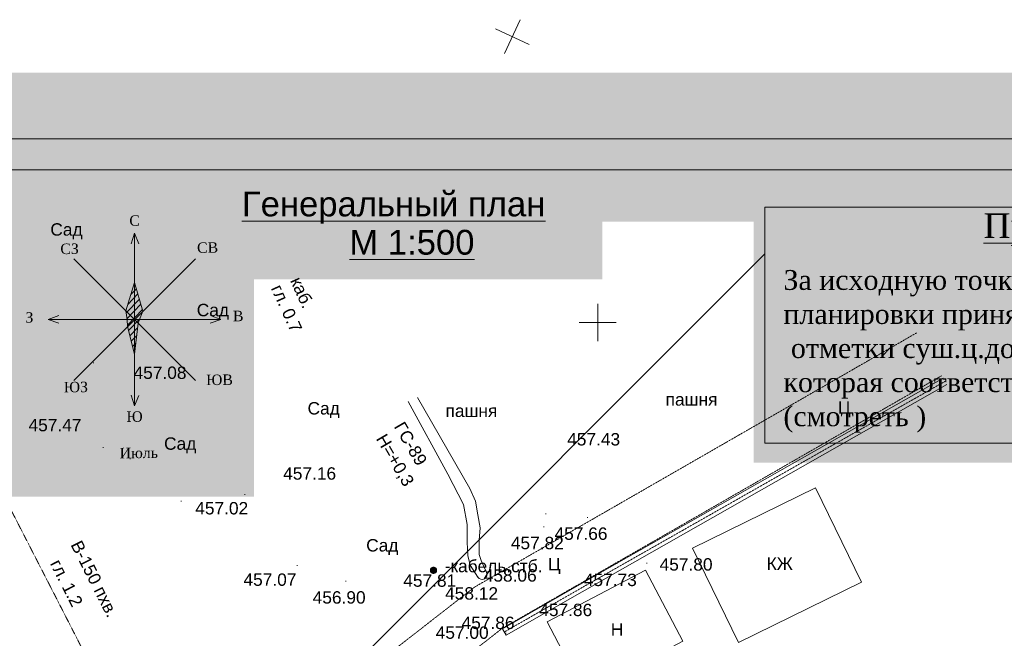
# Model space of a CAD drawing. Header units: millimetres. Extents: x 918404 to 1362154, y 4120617 to 4364104.
# Tile 37 of 256: x 929377 to 945265, y 4179956 to 4189934. Entities that reach past the tile are written whole.
import ezdxf

# ---------------------------------------------------------------- set-up
doc = ezdxf.new("R2010")
doc.units = ezdxf.units.MM
doc.header["$MEASUREMENT"] = 0
doc.linetypes.add('Д_ТРОТ_ТРУБА', pattern=[1.5, 0.75, -0.75])
for name, color, linetype, lineweight in [('(001) Сетка_Ном._пера__132', 132, 'Continuous', 18), ('(007) Здания_Ном._пера__7', 7, 'Continuous', 18), ('(008) Скульптуры_Ном._пера__7', 7, 'Continuous', 18), ('(013) Газ_Ном._пера__7', 7, 'Continuous', 18), ('(014) Водопровод_Ном._пера__7', 7, 'Continuous', 18), ('(016) Кабель_Ном._пера__7', 7, 'Continuous', 18), ('(019) Связь_Ном._пера__7', 7, 'Continuous', 18), ('(025) Дорога_Ном._пера__7', 7, 'Continuous', 18), ('0_Ном._пера__1', 1, 'Continuous', 18), ('0_Ном._пера__174', 174, 'Continuous', 18), ('0_Ном._пера__255', 255, 'Continuous', 18), ('0_Ном._пера__4', 4, 'Continuous', 18), ('0_Ном._пера__7', 7, 'Continuous', 18), ('0_Ном._пера__7_Ном._пера__7', 7, 'Continuous', 18), ('111111111111_Ном._пера__7', 7, 'Continuous', 18), ('ВЫСОТА_Ном._пера__7', 7, 'Continuous', 18), ('Текст_Ном._пера__7', 7, 'Continuous', 18), ('ТОЧКИ_Ном._пера__5', 5, 'Continuous', 18)]:
    doc.layers.add(name, color=color, linetype=linetype, lineweight=lineweight)
doc.styles.add('СГЕНЕРИР_СТИЛЬ_1', font='arial.ttf')
doc.styles.add('СГЕНЕРИР_СТИЛЬ_11', font='times.ttf')
doc.styles.add('СГЕНЕРИР_СТИЛЬ_16', font='arial.ttf')
doc.styles.add('СГЕНЕРИР_СТИЛЬ_2', font='arial.ttf')
doc.styles.add('СГЕНЕРИР_СТИЛЬ_4', font='times.ttf')

# ---------------------------------------------------------------- blocks, each defined once
blk = doc.blocks.new('Линия_121', base_point=(941399, 4186157))
at = {"layer": '0_Ном._пера__1', "linetype": 'Continuous'}
blk.add_hatch(color=256, dxfattribs=at).paths.add_polyline_path([(931181, 4175939), (931348, 4176036), (931278, 4176106)])
for p, q in [((941399, 4186157), (931313, 4176071)), ((931181, 4175939), (931278, 4176106)), ((931181, 4175939), (931348, 4176036)), ((931278, 4176106), (931348, 4176036))]:
    blk.add_line(p, q, dxfattribs=at)

msp = doc.modelspace()

# ---------------------------------------------------------------- hatches: boundary and pattern name
at = {"layer": '0_Ном._пера__1', "linetype": 'Continuous'}
h = msp.add_hatch(dxfattribs=at)
h.set_pattern_fill('Блоки_стеновые', color=256, style=0, pattern_type=2)
h.set_pattern_definition([(46.081, (931296.494, 4185306.39), (-52.125, 54.1296), [])])
h.paths.add_polyline_path([(931230.6, 4185697.5), (931365, 4185231.9), (931310.6, 4185097.5), (931287.2, 4185040.9), (931230.6, 4184537.5), (931117.5, 4184984.4), (931089.2, 4185238.9)])
at = {"layer": '0_Ном._пера__255', "linetype": 'Continuous'}
h = msp.add_hatch(color=256, dxfattribs=at)
h.paths.add_polyline_path([(921758.4, 4189078.6), (921758.4, 4158072.3), (965138, 4158072.3), (965138, 4189078.6)])
h.paths.add_polyline_path([(924794.4, 4168129), (924794.4, 4186678.8), (949743.4, 4186678.8), (949743.4, 4179109.4), (950980.5, 4179109.4), (950980.5, 4170413.3), (940853.3, 4170413.3), (940853.3, 4166265.3), (932706.4, 4166265.3), (932706.4, 4168129)], flags=0)
for points in [[(933157.7, 4182240.2), (924796.3, 4182240.2), (924796.3, 4187172.1), (933157.7, 4187172.1)], [(949868.4, 4182791.6), (949868.4, 4187262.8), (941218.2, 4187262.8), (941218.2, 4182791.6)], [(938777.9, 4186678.8), (932571.1, 4186678.8), (932571.1, 4185745), (938777.9, 4185745)]]:
    msp.add_hatch(color=256, dxfattribs=at).paths.add_polyline_path(points)

# ---------------------------------------------------------------- linework, layer by layer
at = {"layer": '(001) Сетка_Ном._пера__132', "linetype": 'Continuous'}
for p, q in [((937198.9, 4189389.5), (937451.4, 4189933.8)), ((937053, 4189787.9), (937597.2, 4189535.4)), ((938703.5, 4185351.3), (938703.5, 4184751.3)), ((938403.5, 4185051.3), (939003.5, 4185051.3))]:
    msp.add_line(p, q, dxfattribs=at)
at = {"layer": '(016) Кабель_Ном._пера__7', "linetype": 'Continuous'}
for p, q in [((936004.2, 4181061.3), (936103.2, 4181061.3)), ((936004.2, 4181060.3), (936103.2, 4181060.3)), ((936004.2, 4181059.3), (936103.2, 4181059.3)), ((936004.2, 4181058.3), (936103.2, 4181058.3)), ((936004.2, 4181057.3), (936103.2, 4181057.3)), ((936004.2, 4181056.3), (936103.2, 4181056.3)), ((936004.2, 4181055.3), (936104.2, 4181055.3)), ((936004.2, 4181054.3), (936104.2, 4181054.3)), ((936004.2, 4181053.3), (936104.2, 4181053.3)), ((936004.2, 4181052.3), (936104.2, 4181052.3)), ((936004.2, 4181051.3), (936104.2, 4181051.3)), ((936004.2, 4181050.3), (936104.2, 4181050.3)), ((936004.2, 4181049.3), (936103.2, 4181049.3)), ((936004.2, 4181048.3), (936103.2, 4181048.3)), ((936004.2, 4181047.3), (936103.2, 4181047.3)), ((936004.2, 4181046.3), (936103.2, 4181046.3)), ((936004.2, 4181045.3), (936103.2, 4181045.3)), ((936004.2, 4181044.3), (936103.2, 4181044.3)), ((936004.2, 4181043.3), (936103.2, 4181043.3)), ((936005.2, 4181065.3), (936102.2, 4181065.3)), ((936005.2, 4181064.3), (936102.2, 4181064.3)), ((936005.2, 4181063.3), (936102.2, 4181063.3)), ((936005.2, 4181062.3), (936103.2, 4181062.3)), ((936005.2, 4181042.3), (936103.2, 4181042.3)), ((936005.2, 4181041.3), (936102.2, 4181041.3)), ((936005.2, 4181040.3), (936102.2, 4181040.3)), ((936005.2, 4181039.3), (936102.2, 4181039.3)), ((936006.2, 4181069.3), (936101.2, 4181069.3)), ((936006.2, 4181068.3), (936101.2, 4181068.3)), ((936006.2, 4181067.3), (936101.2, 4181067.3)), ((936006.2, 4181066.3), (936102.2, 4181066.3)), ((936006.2, 4181038.3), (936102.2, 4181038.3)), ((936006.2, 4181037.3), (936101.2, 4181037.3)), ((936006.2, 4181036.3), (936101.2, 4181036.3)), ((936007.2, 4181071.3), (936100.2, 4181071.3)), ((936007.2, 4181070.3), (936100.2, 4181070.3)), ((936007.2, 4181035.3), (936101.2, 4181035.3)), ((936007.2, 4181034.3), (936100.2, 4181034.3)), ((936007.2, 4181033.3), (936100.2, 4181033.3)), ((936008.2, 4181073.3), (936099.2, 4181073.3)), ((936008.2, 4181072.3), (936100.2, 4181072.3)), ((936008.2, 4181032.3), (936099.2, 4181032.3)), ((936008.2, 4181031.3), (936099.2, 4181031.3)), ((936009.2, 4181075.3), (936098.2, 4181075.3)), ((936009.2, 4181074.3), (936099.2, 4181074.3)), ((936009.2, 4181030.3), (936098.2, 4181030.3)), ((936009.2, 4181029.3), (936098.2, 4181029.3)), ((936010.2, 4181077.3), (936097.2, 4181077.3)), ((936010.2, 4181076.3), (936098.2, 4181076.3)), ((936010.2, 4181028.3), (936097.2, 4181028.3)), ((936010.2, 4181027.3), (936097.2, 4181027.3)), ((936011.2, 4181079.3), (936096.2, 4181079.3)), ((936011.2, 4181078.3), (936097.2, 4181078.3)), ((936011.2, 4181026.3), (936096.2, 4181026.3)), ((936012.2, 4181080.3), (936095.2, 4181080.3)), ((936012.2, 4181025.3), (936095.2, 4181025.3)), ((936012.2, 4181024.3), (936095.2, 4181024.3)), ((936013.2, 4181082.3), (936094.2, 4181082.3)), ((936013.2, 4181081.3), (936095.2, 4181081.3)), ((936013.2, 4181023.3), (936094.2, 4181023.3)), ((936014.2, 4181083.3), (936093.2, 4181083.3)), ((936014.2, 4181022.3), (936093.2, 4181022.3)), ((936015.2, 4181084.3), (936092.2, 4181084.3)), ((936015.2, 4181021.3), (936093.2, 4181021.3)), ((936015.2, 4181020.3), (936092.2, 4181020.3)), ((936016.2, 4181085.3), (936091.2, 4181085.3)), ((936016.2, 4181019.3), (936091.2, 4181019.3)), ((936017.2, 4181086.3), (936091.2, 4181086.3)), ((936017.2, 4181018.3), (936090.2, 4181018.3)), ((936018.2, 4181087.3), (936090.2, 4181087.3)), ((936018.2, 4181017.3), (936089.2, 4181017.3)), ((936019.2, 4181088.3), (936089.2, 4181088.3)), ((936019.2, 4181016.3), (936088.2, 4181016.3)), ((936020.2, 4181089.3), (936088.2, 4181089.3)), ((936020.2, 4181015.3), (936087.2, 4181015.3)), ((936021.2, 4181090.3), (936086.2, 4181090.3)), ((936021.2, 4181014.3), (936086.2, 4181014.3)), ((936022.2, 4181091.3), (936085.2, 4181091.3)), ((936023.2, 4181092.3), (936084.2, 4181092.3)), ((936023.2, 4181013.3), (936085.2, 4181013.3)), ((936024.2, 4181012.3), (936083.2, 4181012.3)), ((936025.2, 4181093.3), (936083.2, 4181093.3)), ((936025.2, 4181011.3), (936082.2, 4181011.3)), ((936026.2, 4181094.3), (936081.2, 4181094.3)), ((936027.2, 4181010.3), (936080.2, 4181010.3)), ((936028.2, 4181095.3), (936080.2, 4181095.3)), ((936029.2, 4181096.3), (936078.2, 4181096.3)), ((936029.2, 4181009.3), (936079.2, 4181009.3)), ((936030.2, 4181008.3), (936077.2, 4181008.3)), ((936031.2, 4181097.3), (936076.2, 4181097.3)), ((936032.2, 4181007.3), (936075.2, 4181007.3)), ((936033.2, 4181098.3), (936074.2, 4181098.3)), ((936035.2, 4181006.3), (936072.2, 4181006.3)), ((936036.2, 4181099.3), (936072.2, 4181099.3)), ((936037.2, 4181005.3), (936070.2, 4181005.3)), ((936039.2, 4181100.3), (936069.2, 4181100.3)), ((936041.2, 4181004.3), (936066.2, 4181004.3)), ((936042.2, 4181101.3), (936065.2, 4181101.3)), ((936045.2, 4181003.3), (936062.2, 4181003.3)), ((936048.2, 4181102.3), (936059.2, 4181102.3))]:
    msp.add_line(p, q, dxfattribs=at)
msp.add_circle((936054.2, 4181052.3), 50, dxfattribs=at)
at = {"layer": '0_Ном._пера__1', "linetype": 'Continuous'}
for p, q in [((941398.9, 4186911.6), (941398.9, 4183105.1)), ((949418.8, 4186911.6), (941398.9, 4186911.6)), ((931089.2, 4185238.9), (931230.6, 4185697.5)), ((931365, 4185231.9), (931230.6, 4185697.5)), ((931089.2, 4185238.9), (931110.6, 4185097.5)), ((931110.6, 4185097.5), (931117.5, 4184984.4)), ((931287.2, 4185040.9), (931310.6, 4185097.5)), ((931310.6, 4185097.5), (931365, 4185231.9)), ((931117.5, 4184984.4), (931230.6, 4184537.5)), ((931230.6, 4184537.5), (931287.2, 4185040.9)), ((941398.9, 4183105.1), (949418.8, 4183105.1))]:
    msp.add_line(p, q, dxfattribs=at)
at = {"layer": '0_Ном._пера__174', "linetype": 'Continuous', "flags": 128}
for points in [[(922449.1, 4158734.6), (922449.1, 4188014.6), (964449.1, 4188014.6), (964449.1, 4158734.6)], [(924449.1, 4187514.6), (963949.1, 4187514.6), (963949.1, 4159234.6), (924449.1, 4159234.6)]]:
    msp.add_lwpolyline(points, close=True, dxfattribs=at)
at = {"layer": '0_Ном._пера__4', "linetype": 'Д_ТРОТ_ТРУБА', "flags": 128}
msp.add_lwpolyline([(937196.3, 4180058.4), (939038.3, 4181108.9), (944309.3, 4184101.2)], dxfattribs=at)
at = {"layer": '0_Ном._пера__4', "linetype": 'Continuous', "flags": 128}
msp.add_lwpolyline([(935643.3, 4183777.7), (936287, 4182601.9), (936540.8, 4182116.2), (936597.2, 4181794.4), (936597.2, 4181507.6), (936610.7, 4181292.2), (936648.1, 4181135.8), (936770.1, 4180942.7, 0.9482439), (936909.2, 4181020.6), (936859.6, 4181124.4), (936822.6, 4181212.2), (936792.3, 4181309.8), (936790.7, 4181408.9), (936790.7, 4181539.3), (936806.1, 4181737.2), (936769.7, 4181946.5), (936731.5, 4182166.9), (936641.3, 4182371.7), (935798, 4183842.2)], format="xyb", dxfattribs=at)
at = {"layer": '0_Ном._пера__7', "linetype": 'Continuous'}
for p, q in [((931174.6, 4186318.4), (931230.6, 4186489.7)), ((931230.6, 4183705.3), (931230.6, 4186489.7)), ((931230.6, 4186489.7), (931297.5, 4186320.4)), ((930249.8, 4184116.6), (932211.5, 4186078.4)), ((930249.8, 4186078.4), (932211.5, 4184116.6)), ((929838.4, 4185097.5), (930007.7, 4185164.3)), ((929838.4, 4185097.5), (932622.8, 4185097.5)), ((930009.8, 4185041.5), (929838.4, 4185097.5)), ((932451.5, 4185041.5), (932622.8, 4185097.5)), ((932622.8, 4185097.5), (932453.5, 4185164.3)), ((931174.6, 4183876.6), (931230.6, 4183705.3)), ((931230.6, 4183705.3), (931297.5, 4183874.6))]:
    msp.add_line(p, q, dxfattribs=at)
at = {"layer": '0_Ном._пера__7', "linetype": 'Д_ТРОТ_ТРУБА', "flags": 128}
for points in [[(926944.5, 4186494.9), (932059.1, 4176527.8), (934101.4, 4173068.1), (936342.9, 4168183.8), (938764.5, 4163401.5)], [(931557.2, 4177505.8), (931808.8, 4177437.8), (932115.8, 4177463), (932648.5, 4177614), (936714.3, 4180780.9), (943852, 4184883.8)], [(932312.2, 4176099), (932352.6, 4176295.2), (932430.2, 4176430), (937161.7, 4180115.3), (944250.6, 4184190.2)]]:
    msp.add_lwpolyline(points, dxfattribs=at)
at = {"layer": '0_Ном._пера__7', "linetype": 'Continuous', "flags": 128}
for points in [[(937166.5, 4180110.5), (939008.7, 4181161), (944279.7, 4184153.4)], [(937226, 4180006.3), (939068, 4181056.7), (944339, 4184049)], [(937166.5, 4180110.5), (937226, 4180006.3)]]:
    msp.add_lwpolyline(points, dxfattribs=at)
for points in [[(940231.3, 4181410.4), (940977, 4179888.8), (942962.1, 4180861.7), (942216.5, 4182383.2)], [(940077.3, 4179908.2), (939473.7, 4181056.8), (937885.9, 4180222.3), (938489.5, 4179073.7)]]:
    msp.add_lwpolyline(points, close=True, dxfattribs=at)
at = {"layer": 'ТОЧКИ_Ном._пера__5', "linetype": 'Continuous'}
for p, q in [((930561, 4184401.3), (930571, 4184401.3)), ((930716.7, 4183036.2), (930726.7, 4183036.2)), ((931155.4, 4182850.1), (931165.4, 4182850.1)), ((933005.2, 4182275.7), (933015.2, 4182275.7)), ((931975.5, 4182168.3), (931985.5, 4182168.3)), ((937861.8, 4181966), (937871.8, 4181966)), ((937830.6, 4181755.6), (937840.6, 4181755.6)), ((938535.6, 4181906.9), (938545.6, 4181906.9)), ((940231.3, 4181410.4), (940241.3, 4181410.4)), ((933849.4, 4181132.3), (933859.4, 4181132.3)), ((939008.7, 4181161), (939018.7, 4181161)), ((939492.3, 4181166.5), (939502.3, 4181166.5)), ((936054.2, 4181052.3), (936064.2, 4181052.3)), ((936909.2, 4181020.6), (936919.2, 4181020.6)), ((934632.9, 4180877.9), (934642.9, 4180877.9)), ((936770.1, 4180942.7), (936780.1, 4180942.7)), ((937161.7, 4180115.3), (937171.7, 4180115.3)), ((937214.3, 4180040.4), (937224.3, 4180040.4))]:
    msp.add_line(p, q, dxfattribs=at)

# ---------------------------------------------------------------- block references
at = {"color": 1, "linetype": 'Continuous', "lineweight": 18}
msp.add_blockref('Линия_121', (941398.9, 4186157), dxfattribs=at)

# ---------------------------------------------------------------- texts
at = {"layer": '(007) Здания_Ном._пера__7', "linetype": 'Continuous', "char_height": 200, "attachment_point": 7, "style": 'СГЕНЕРИР_СТИЛЬ_1'}
for s, insert in [('{КЖ}', (941430.9, 4181060.2)), ('{Н}', (938914.8, 4180000))]:
    msp.add_mtext(s, dxfattribs=dict(at, insert=insert))
at = {"layer": '(008) Скульптуры_Ном._пера__7', "linetype": 'Continuous', "char_height": 200, "attachment_point": 7, "style": 'СГЕНЕРИР_СТИЛЬ_1'}
for s, insert in [('{Сад}', (929871.2, 4186392.7)), ('{Сад}', (932234, 4185093.2)), ('{пашня}', (939799.8, 4183706.1)), ('{Сад}', (934021.9, 4183507.9)), ('{пашня}', (936247.9, 4183522.9)), ('{Сад}', (931706.3, 4182939.4)), ('{Сад}', (934968, 4181298.3))]:
    msp.add_mtext(s, dxfattribs=dict(at, insert=insert))
at = {"layer": '(013) Газ_Ном._пера__7', "linetype": 'Continuous', "char_height": 200, "attachment_point": 7, "rotation": 300.22775, "style": 'СГЕНЕРИР_СТИЛЬ_1'}
for s, insert in [('{ГС-89}', (935406.4, 4183371.2)), ('{Н=+0,3}', (935087.2, 4183157.9))]:
    msp.add_mtext(s, dxfattribs=dict(at, insert=insert))
at = {"layer": '(014) Водопровод_Ном._пера__7', "linetype": 'Continuous', "char_height": 200, "attachment_point": 7, "rotation": 296.85686, "style": 'СГЕНЕРИР_СТИЛЬ_1'}
for s, insert in [('{В-150 пхв.}', (930191.2, 4181465.7)), ('{гл. 1.2}', (929858.2, 4181162.9))]:
    msp.add_mtext(s, dxfattribs=dict(at, insert=insert))
at = {"layer": '(016) Кабель_Ном._пера__7', "linetype": 'Continuous', "insert": (936235.4, 4181019.3), "char_height": 200, "attachment_point": 7, "style": 'СГЕНЕРИР_СТИЛЬ_1'}
msp.add_mtext('{-кабель.стб.}', dxfattribs=at)
at = {"layer": '(019) Связь_Ном._пера__7', "linetype": 'Continuous', "char_height": 200, "attachment_point": 7, "rotation": 294.34154, "style": 'СГЕНЕРИР_СТИЛЬ_1'}
for s, insert in [('{каб.}', (933734.2, 4185725.4)), ('{гл. 0.7}', (933424.9, 4185602.9))]:
    msp.add_mtext(s, dxfattribs=dict(at, insert=insert))
at = {"layer": '(025) Дорога_Ном._пера__7', "linetype": 'Continuous', "char_height": 200, "attachment_point": 7, "style": 'СГЕНЕРИР_СТИЛЬ_1'}
for insert in [(942578.3, 4183520.1), (937899.6, 4180995)]:
    msp.add_mtext('{Ц}', dxfattribs=dict(at, insert=insert))
at = {"layer": '0_Ном._пера__7', "linetype": 'Continuous', "insert": (946528.8, 4186282.1), "char_height": 400, "attachment_point": 8, "style": 'СГЕНЕРИР_СТИЛЬ_4'}
msp.add_mtext('{\\LПримечание }', dxfattribs=at)
at = {"layer": '0_Ном._пера__7', "linetype": 'Continuous', "insert": (941700.7, 4183273.1), "char_height": 320, "attachment_point": 7, "line_spacing_factor": 1.030463, "style": 'СГЕНЕРИР_СТИЛЬ_11'}
msp.add_mtext('{За исходную точку вертикальной\\Pпланировки принять условный репер\\P отметки суш.ц.дорога\\Pкоторая соответствует\\P(смотреть )}', dxfattribs=at)
at = {"layer": '0_Ном._пера__7_Ном._пера__7', "linetype": 'Continuous', "char_height": 400, "attachment_point": 8, "style": 'СГЕНЕРИР_СТИЛЬ_16'}
for s, insert in [('{\\LГенеральный план }', (935410.5, 4186641.4)), ('{\\L    М 1:500}', (935395.5, 4186138.5))]:
    msp.add_mtext(s, dxfattribs=dict(at, insert=insert))
at = {"layer": '111111111111_Ном._пера__7', "linetype": 'Continuous', "char_height": 168.75, "attachment_point": 2, "rotation": 0.60736, "style": 'СГЕНЕРИР_СТИЛЬ_4'}
for s, insert in [('{С}', (931229.7, 4186778.2)), ('{СЗ}', (930180.6, 4186323.2)), ('{СВ}', (932407.9, 4186342.8)), ('{З}', (929532.5, 4185216.5)), ('{В}', (932902.2, 4185239.5)), ('{ЮВ}', (932600.2, 4184210.5)), ('{ЮЗ}', (930282.7, 4184093.7)), ('{Ю}', (931229.7, 4183616.8)), ('{Июль }', (931297.2, 4183031.1))]:
    msp.add_mtext(s, dxfattribs=dict(at, insert=insert))
at = {"layer": 'ВЫСОТА_Ном._пера__7', "linetype": 'Continuous', "char_height": 200, "attachment_point": 4, "style": 'СГЕНЕРИР_СТИЛЬ_1'}
for s, insert in [('{457.08}', (931213.9, 4184238.4)), ('{457.47}', (929519.3, 4183394.2)), ('{457.43}', (938210.9, 4183165.1)), ('{457.16}', (933628.1, 4182613.3)), ('{457.02}', (932209.4, 4182053.1)), ('{457.66}', (938007.1, 4181643.1)), ('{457.82}', (937302.1, 4181491.8)), ('{457.80}', (939702.8, 4181146.6)), ('{457.07}', (932987.7, 4180901.4)), ('{457.81}', (935566.6, 4180886.1)), ('{458.06}', (936864.8, 4180968.9)), ('{457.73}', (938480.1, 4180897.2)), ('{458.12}', (936241.6, 4180679)), ('{456.90}', (934104.4, 4180614.1)), ('{457.86}', (937760.9, 4180412.8)), ('{457.86}', (936507.2, 4180204.4))]:
    msp.add_mtext(s, dxfattribs=dict(at, insert=insert))
at = {"layer": 'Текст_Ном._пера__7', "linetype": 'Continuous', "insert": (936089.4, 4179945.5), "char_height": 200, "attachment_point": 7, "style": 'СГЕНЕРИР_СТИЛЬ_2'}
msp.add_mtext('{457.00}', dxfattribs=at)

doc.saveas('drawing.dxf')
